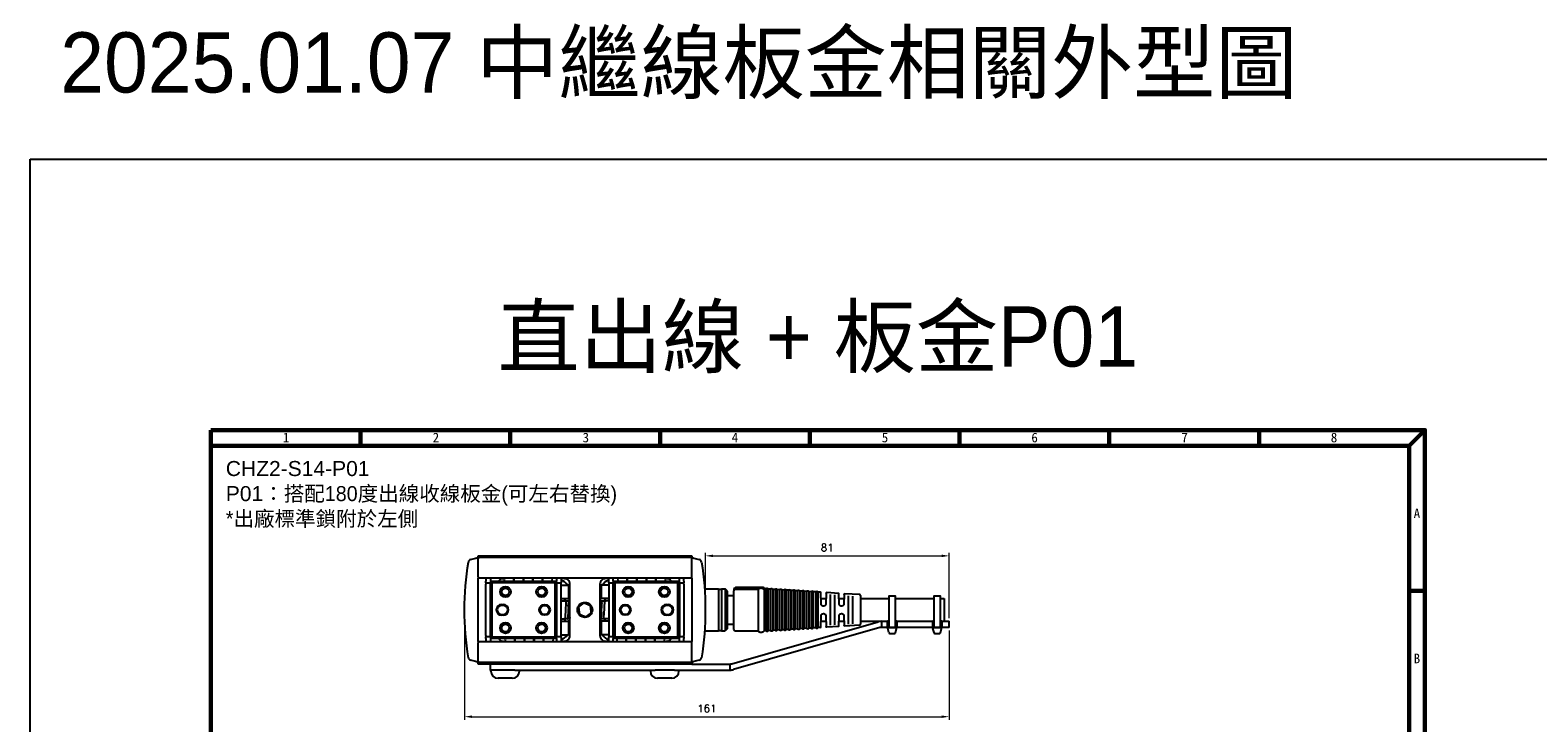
# Model space of a CAD drawing. Header units: millimetres. Extents: x 0 to 7391, y -1386 to 1502.
# Tile 127 of 127: x 6389 to 6890, y 1272 to 1502. Entities that reach past the tile are written whole.
import ezdxf

# ---------------------------------------------------------------- set-up
doc = ezdxf.new("R2010")
doc.units = ezdxf.units.MM
doc.header["$LTSCALE"] = 0.5
doc.layers.add('AM_5', color=3, linetype='Continuous', lineweight=25)
doc.layers.add('可見 (ISO)', color=7, linetype='Continuous', lineweight=25)
doc.layers.add('BORDER', color=7, linetype='Continuous')
doc.styles.get("Standard").update_dxf_attribs({"font": 'arial.ttf'})
doc.styles.add('尺寸標註', font='romans.shx', dxfattribs={"bigfont": 'CHINESET.SHX'})
doc.styles.add('標題欄', font='txt')
doc.dimstyles.new('CNS1$0', dxfattribs={"dimtxt": 2.5, "dimasz": 2.5, "dimexe": 1, "dimexo": 1, "dimgap": 1.5, "dimtad": 1, "dimtoh": 1, "dimdec": 1, "dimdsep": 46, "dimtxsty": '尺寸標註', "dimcen": 0, "dimclrd": 2, "dimclre": 2, "dimclrt": 1, "dimadec": 0, "dimazin": 2, "dimtp": 0.1, "dimtm": 0.1, "dimtfac": 0.71, "dimtdec": 1, "dimtmove": 0, "dimatfit": 0, "dimfxl": 0, "dimlwd": 13, "dimlwe": 13, "dimarcsym": 0})

# ---------------------------------------------------------------- blocks, each defined once
blk = doc.blocks.new('A4-英文圖框-橫式')
at = {"layer": 'BORDER', "color": 123, "linetype": 'Continuous', "lineweight": 60, "ltscale": 25.4}
for p, q in [((2201.45, 183.5), (2201.45, 188.79)), ((2251.2, 183.5), (2251.2, 188.79)), ((2300.95, 183.5), (2300.95, 188.79)), ((2350.7, 183.5), (2350.7, 188.79)), ((2400.45, 183.5), (2400.45, 188.79)), ((2450.2, 183.5), (2450.2, 188.79)), ((2499.95, 183.5), (2499.95, 188.79)), ((2549.79, 183.5), (2555.09, 188.79)), ((2151.7, 183.5), (2549.79, 183.5)), ((2549.79, 183.5), (2549.79, -95.06)), ((2549.79, 135.31), (2555.09, 135.31))]:
    blk.add_line(p, q, dxfattribs=at)
blk.add_lwpolyline([(2151.7, 188.79), (2555.09, 188.79), (2555.09, -95.06), (2151.7, -95.06)], close=True, dxfattribs=at)
at = {"color": 60, "style": '標題欄'}
for s, p in [('1', (2175.64, 184.72)), ('2', (2225.41, 184.72)), ('3', (2275.22, 184.72)), ('4', (2324.76, 184.72)), ('5', (2374.61, 184.72)), ('6', (2424.32, 184.72)), ('7', (2474.15, 184.72)), ('8', (2523.79, 184.72)), ('A', (2551.33, 159.51)), ('B', (2551.33, 111.26))]:
    blk.add_text(s, height=3.18, dxfattribs=at).set_placement(p)
at = {"color": 3, "style": '標題欄'}
for s, p in [('7', (2474.15, 184.72)), ('A', (2551.33, 159.51)), ('B', (2551.33, 111.26))]:
    blk.add_text(s, height=3.18, dxfattribs=at).set_placement(p)
blk = doc.blocks.new('結束バンド-上')
for p, q in [((-1.15, 0), (1.15, 0)), ((-1.09, -1.76), (-1.44, -0.36)), ((-0.8, -2), (0.8, -2)), ((1.09, -1.78), (1.43, -0.38))]:
    blk.add_line(p, q)
blk.add_lwpolyline([(-1.1, 0), (1.1, 0), (1.1, 10.35), (-1.1, 10.35)], close=True)
for centre, start, end in [((-1.15, -0.3), 90, 191.3099), ((1.15, -0.3), 343.6794, 90), ((-0.8, -1.7), 191.3099, 270), ((0.8, -1.7), 270, 343.6794)]:
    blk.add_arc(centre, 0.3, start, end)
blk = doc.blocks.new('*D945')
at = {"layer": 'AM_5', "color": 2, "linetype": 'ByBlock', "lineweight": 13}
for p, q in [((6533.74, 1308.57), (6533.74, 1273.05)), ((6694.74, 1302.76), (6694.74, 1273.05)), ((6536.24, 1274.05), (6692.24, 1274.05))]:
    blk.add_line(p, q, dxfattribs=at)
at = {"layer": 'AM_5', "color": 2}
for points in [[(6536.24, 1274.47), (6536.24, 1273.64), (6533.74, 1274.05)], [(6692.24, 1274.47), (6692.24, 1273.64), (6694.74, 1274.05)]]:
    blk.add_solid(points, dxfattribs=at)
at = {"layer": 'Defpoints', "color": 0}
for p in [(6533.74, 1309.57), (6694.74, 1303.76), (6694.74, 1274.05)]:
    blk.add_point(p, dxfattribs=at)
at = {"layer": 'AM_5', "color": 1, "insert": (6614.24, 1276.8), "char_height": 2.5, "attachment_point": 5, "style": '尺寸標註'}
blk.add_mtext('161', dxfattribs=at)
blk = doc.blocks.new('*D946')
at = {"layer": 'AM_5', "color": 2, "linetype": 'ByBlock', "lineweight": 13}
for p, q in [((6613.74, 1310.57), (6613.74, 1328.53)), ((6616.24, 1327.53), (6692.24, 1327.53)), ((6694.74, 1306.76), (6694.74, 1328.53))]:
    blk.add_line(p, q, dxfattribs=at)
at = {"layer": 'AM_5', "color": 2}
for points in [[(6616.24, 1327.94), (6616.24, 1327.11), (6613.74, 1327.53)], [(6692.24, 1327.94), (6692.24, 1327.11), (6694.74, 1327.53)]]:
    blk.add_solid(points, dxfattribs=at)
at = {"layer": 'Defpoints', "color": 0}
for p in [(6694.74, 1327.53), (6613.74, 1309.57), (6694.74, 1305.76)]:
    blk.add_point(p, dxfattribs=at)
at = {"layer": 'AM_5', "color": 1, "insert": (6654.24, 1330.28), "char_height": 2.5, "attachment_point": 5, "style": '尺寸標註'}
blk.add_mtext('81', dxfattribs=at)

msp = doc.modelspace()

# ---------------------------------------------------------------- linework, layer by layer
at = {"color": 4}
msp.add_lwpolyline([(6389.429, 1459.353), (7391.21, 1459.353), (7391.21, -306.068), (6389.429, -306.068)], close=True, dxfattribs=at)
at = {"layer": '可見 (ISO)'}
for p, q in [((6538.239, 1327.368), (6538.239, 1327.568)), ((6538.239, 1327.568), (6609.239, 1327.568)), ((6538.239, 1327.068), (6538.239, 1327.368)), ((6538.239, 1327.368), (6609.239, 1327.368)), ((6609.239, 1327.568), (6609.239, 1327.368)), ((6609.239, 1327.368), (6609.239, 1327.068)), ((6535.741, 1326.283), (6537.516, 1326.758)), ((6537.722, 1326.791), (6538.239, 1326.818)), ((6538.239, 1327.068), (6609.239, 1327.068)), ((6538.239, 1327.068), (6538.239, 1326.568)), ((6538.239, 1320.568), (6538.239, 1326.568)), ((6609.239, 1326.568), (6609.239, 1327.068)), ((6609.239, 1326.818), (6609.756, 1326.791)), ((6609.239, 1320.568), (6609.239, 1326.568)), ((6609.962, 1326.758), (6611.737, 1326.283)), ((6534.059, 1317.559), (6534.059, 1317.559)), ((6538.239, 1320.568), (6538.239, 1320.068)), ((6609.239, 1320.068), (6538.239, 1320.068)), ((6538.239, 1299.068), (6538.239, 1320.068)), ((6540.839, 1320.068), (6540.839, 1319.122)), ((6540.839, 1318.568), (6540.839, 1319.122)), ((6540.839, 1318.568), (6542.339, 1318.568)), ((6540.839, 1318.568), (6540.839, 1318.068)), ((6540.839, 1301.068), (6540.839, 1318.068)), ((6542.339, 1320.068), (6542.339, 1319.122)), ((6542.339, 1319.122), (6542.339, 1318.768)), ((6542.339, 1318.768), (6542.639, 1319.068)), ((6542.339, 1300.368), (6542.339, 1318.768)), ((6542.339, 1318.768), (6542.839, 1318.561)), ((6542.339, 1301.068), (6542.339, 1318.068)), ((6542.639, 1319.068), (6564.039, 1319.068)), ((6542.846, 1318.568), (6542.639, 1319.068)), ((6542.846, 1318.568), (6542.839, 1318.561)), ((6542.839, 1318.561), (6542.839, 1300.575)), ((6563.832, 1318.568), (6542.846, 1318.568)), ((6563.832, 1318.568), (6564.039, 1319.068)), ((6563.839, 1318.561), (6563.832, 1318.568)), ((6563.839, 1318.561), (6564.339, 1318.768)), ((6563.839, 1300.575), (6563.839, 1318.561)), ((6564.039, 1319.068), (6564.339, 1318.768)), ((6564.339, 1320.068), (6564.339, 1319.122)), ((6564.339, 1318.768), (6564.339, 1319.122)), ((6564.339, 1318.768), (6564.339, 1300.368)), ((6564.339, 1318.568), (6565.839, 1318.568)), ((6564.339, 1301.068), (6564.339, 1318.068)), ((6565.839, 1320.068), (6565.839, 1319.122)), ((6565.839, 1319.122), (6565.839, 1318.568)), ((6565.839, 1318.068), (6565.839, 1318.568)), ((6565.839, 1301.068), (6565.839, 1318.068)), ((6565.839, 1317.818), (6568.214, 1317.818)), ((6568.339, 1313.443), (6568.339, 1317.693)), ((6568.739, 1301.068), (6568.739, 1318.068)), ((6578.739, 1318.068), (6578.739, 1301.068)), ((6579.139, 1317.693), (6579.139, 1313.443)), ((6581.639, 1317.818), (6579.264, 1317.818)), ((6581.639, 1319.122), (6581.639, 1320.068)), ((6581.639, 1318.568), (6581.639, 1319.122)), ((6581.639, 1318.568), (6583.139, 1318.568)), ((6581.639, 1318.568), (6581.639, 1318.068)), ((6581.639, 1318.068), (6581.639, 1301.068)), ((6583.139, 1319.122), (6583.139, 1320.068)), ((6583.139, 1319.122), (6583.139, 1318.768)), ((6583.139, 1318.768), (6583.439, 1319.068)), ((6583.139, 1300.368), (6583.139, 1318.768)), ((6583.639, 1318.561), (6583.139, 1318.768)), ((6583.139, 1318.068), (6583.139, 1301.068)), ((6583.439, 1319.068), (6604.839, 1319.068)), ((6583.439, 1319.068), (6583.647, 1318.568)), ((6583.647, 1318.568), (6583.639, 1318.561)), ((6583.639, 1318.561), (6583.639, 1300.575)), ((6604.632, 1318.568), (6583.647, 1318.568)), ((6604.839, 1319.068), (6604.632, 1318.568)), ((6604.639, 1318.561), (6604.632, 1318.568)), ((6605.139, 1318.768), (6604.639, 1318.561)), ((6604.639, 1300.575), (6604.639, 1318.561)), ((6604.839, 1319.068), (6605.139, 1318.768)), ((6605.139, 1319.122), (6605.139, 1320.068)), ((6605.139, 1318.768), (6605.139, 1319.122)), ((6605.139, 1318.768), (6605.139, 1300.368)), ((6605.139, 1318.568), (6606.639, 1318.568)), ((6605.139, 1318.068), (6605.139, 1301.068)), ((6606.639, 1319.122), (6606.639, 1320.068)), ((6606.639, 1319.122), (6606.639, 1318.568)), ((6606.639, 1318.068), (6606.639, 1318.568)), ((6606.639, 1318.068), (6606.639, 1301.068)), ((6609.239, 1320.068), (6609.239, 1320.568)), ((6609.239, 1320.068), (6609.239, 1299.068)), ((6533.876, 1314.789), (6533.875, 1314.789)), ((6533.893, 1315.106), (6533.892, 1315.106)), ((6533.893, 1315.113), (6533.893, 1315.113)), ((6533.898, 1315.2), (6533.898, 1315.2)), ((6533.929, 1315.721), (6533.929, 1315.721)), ((6565.839, 1313.318), (6568.214, 1313.318)), ((6565.839, 1312.568), (6567.108, 1312.568)), ((6567.108, 1312.568), (6567.386, 1312.568)), ((6567.445, 1312.568), (6567.386, 1312.568)), ((6567.445, 1312.568), (6567.468, 1312.568)), ((6567.445, 1312.568), (6568.012, 1312.568)), ((6568.012, 1312.568), (6568.269, 1312.568)), ((6568.313, 1312.568), (6568.269, 1312.568)), ((6568.313, 1312.568), (6568.326, 1312.568)), ((6568.313, 1312.568), (6568.543, 1312.568)), ((6578.935, 1312.568), (6579.017, 1312.568)), ((6579.017, 1312.568), (6579.425, 1312.568)), ((6581.639, 1313.318), (6579.264, 1313.318)), ((6579.425, 1312.568), (6579.441, 1312.568)), ((6579.49, 1312.568), (6579.441, 1312.568)), ((6579.49, 1312.568), (6579.755, 1312.568)), ((6579.755, 1312.568), (6580.371, 1312.568)), ((6580.37, 1312.568), (6580.398, 1312.568)), ((6580.462, 1312.568), (6580.398, 1312.568)), ((6580.462, 1312.568), (6580.747, 1312.568)), ((6581.639, 1312.568), (6580.747, 1312.568)), ((6613.494, 1316.568), (6618.139, 1316.568)), ((6618.139, 1316.568), (6618.139, 1302.568)), ((6618.139, 1316.468), (6619.139, 1316.468)), ((6619.139, 1316.568), (6619.139, 1302.568)), ((6619.139, 1316.568), (6620.334, 1316.568)), ((6620.334, 1316.568), (6620.334, 1302.568)), ((6621.139, 1315.763), (6620.334, 1316.568)), ((6621.139, 1303.373), (6621.139, 1315.763)), ((6621.139, 1314.318), (6623.239, 1314.318)), ((6623.239, 1316.483), (6623.239, 1315.916)), ((6623.239, 1303.068), (6623.239, 1315.916)), ((6631.446, 1316.983), (6623.739, 1316.983)), ((6631.239, 1316.305), (6623.739, 1316.305)), ((6631.239, 1316.305), (6631.239, 1302.568)), ((6633.032, 1316.983), (6631.446, 1316.983)), ((6633.032, 1316.983), (6633.239, 1316.983)), ((6633.239, 1316.983), (6633.239, 1316.483)), ((6633.904, 1316.528), (6633.239, 1316.568)), ((6633.239, 1316.305), (6633.239, 1316.483)), ((6633.239, 1316.305), (6633.239, 1302.568)), ((6633.904, 1316.528), (6633.904, 1302.609)), ((6634.617, 1316.484), (6634.617, 1302.652)), ((6635.404, 1316.436), (6634.617, 1316.484)), ((6635.404, 1316.436), (6635.404, 1302.701)), ((6636.117, 1316.392), (6636.117, 1302.744)), ((6636.904, 1316.344), (6636.117, 1316.392)), ((6636.904, 1316.344), (6636.904, 1302.792)), ((6637.617, 1316.3), (6637.617, 1302.836)), ((6638.404, 1316.252), (6637.617, 1316.3)), ((6638.404, 1316.252), (6638.404, 1302.884)), ((6639.117, 1316.209), (6639.117, 1302.928)), ((6639.904, 1316.161), (6639.117, 1316.209)), ((6639.904, 1316.161), (6639.904, 1302.976)), ((6640.617, 1316.117), (6640.617, 1303.019)), ((6641.404, 1316.069), (6640.617, 1316.117)), ((6641.404, 1316.069), (6641.404, 1303.068)), ((6642.117, 1316.025), (6642.117, 1303.111)), ((6642.904, 1315.977), (6642.117, 1316.025)), ((6642.904, 1315.977), (6642.904, 1303.159)), ((6643.617, 1315.933), (6643.617, 1303.203)), ((6644.404, 1315.885), (6643.617, 1315.933)), ((6644.404, 1315.885), (6644.404, 1303.251)), ((6645.117, 1315.842), (6645.117, 1303.295)), ((6645.904, 1315.794), (6645.117, 1315.842)), ((6645.904, 1315.794), (6645.904, 1303.343)), ((6646.617, 1315.75), (6646.617, 1303.386)), ((6647.404, 1315.702), (6646.617, 1315.75)), ((6647.404, 1315.702), (6647.404, 1303.435)), ((6648.117, 1315.658), (6648.117, 1303.478)), ((6648.904, 1315.61), (6648.117, 1315.658)), ((6648.904, 1315.61), (6648.904, 1303.526)), ((6649.617, 1315.566), (6649.617, 1303.57)), ((6650.404, 1315.518), (6649.617, 1315.566)), ((6650.404, 1315.518), (6650.404, 1303.618)), ((6651.117, 1315.475), (6651.117, 1303.662)), ((6651.944, 1315.424), (6651.117, 1315.475)), ((6652.209, 1311.504), (6652.131, 1315.229)), ((6652.171, 1313.318), (6653.807, 1313.318)), ((6653.844, 1315.1), (6653.769, 1311.504)), ((6657.951, 1315.057), (6654.056, 1315.295)), ((6655.239, 1314.675), (6655.239, 1304.462)), ((6656.739, 1304.586), (6656.739, 1314.55)), ((6658.209, 1311.504), (6658.139, 1314.861)), ((6658.171, 1313.318), (6659.807, 1313.318)), ((6659.836, 1314.733), (6659.769, 1311.504)), ((6664.957, 1314.628), (6660.048, 1314.928)), ((6661.239, 1314.28), (6661.239, 1304.856)), ((6662.739, 1304.982), (6662.739, 1314.154)), ((6665.239, 1314.329), (6665.239, 1304.808)), ((6665.239, 1313.318), (6674.704, 1313.318)), ((6676.908, 1313.318), (6689.704, 1313.318)), ((6691.908, 1313.318), (6693.139, 1313.318)), ((6693.139, 1313.318), (6693.139, 1305.818)), ((6533.752, 1311.183), (6533.752, 1311.183)), ((6546.089, 1311.368), (6546.589, 1311.368)), ((6546.589, 1311.068), (6546.089, 1311.068)), ((6546.089, 1308.068), (6546.589, 1308.068)), ((6546.589, 1307.768), (6546.089, 1307.768)), ((6600.889, 1311.368), (6601.389, 1311.368)), ((6601.389, 1311.068), (6600.889, 1311.068)), ((6600.889, 1308.068), (6601.389, 1308.068)), ((6601.389, 1307.768), (6600.889, 1307.768)), ((6652.131, 1303.908), (6652.209, 1307.633)), ((6653.069, 1310.818), (6652.909, 1310.818)), ((6652.909, 1308.318), (6653.069, 1308.318)), ((6653.769, 1307.633), (6653.844, 1304.037)), ((6658.139, 1304.275), (6658.209, 1307.633)), ((6659.069, 1310.818), (6658.909, 1310.818)), ((6658.909, 1308.318), (6659.069, 1308.318)), ((6659.769, 1307.633), (6659.836, 1304.403)), ((6533.777, 1306.828), (6533.777, 1306.828)), ((6533.786, 1306.491), (6533.786, 1306.491)), ((6533.863, 1304.603), (6533.862, 1304.603)), ((6533.971, 1302.765), (6533.971, 1302.765)), ((6565.839, 1306.568), (6566.731, 1306.568)), ((6565.839, 1305.818), (6568.214, 1305.818)), ((6567.016, 1306.568), (6566.731, 1306.568)), ((6567.016, 1306.568), (6567.08, 1306.568)), ((6567.108, 1306.568), (6567.08, 1306.568)), ((6567.723, 1306.568), (6567.107, 1306.568)), ((6567.988, 1306.568), (6567.723, 1306.568)), ((6567.988, 1306.568), (6568.037, 1306.568)), ((6568.053, 1306.568), (6568.037, 1306.568)), ((6568.461, 1306.568), (6568.053, 1306.568)), ((6568.339, 1301.443), (6568.339, 1305.693)), ((6568.543, 1306.568), (6568.461, 1306.568)), ((6579.165, 1306.568), (6578.935, 1306.568)), ((6579.139, 1305.693), (6579.139, 1301.443)), ((6579.165, 1306.568), (6579.152, 1306.568)), ((6579.165, 1306.568), (6579.209, 1306.568)), ((6579.466, 1306.568), (6579.209, 1306.568)), ((6581.639, 1305.818), (6579.264, 1305.818)), ((6580.033, 1306.568), (6579.466, 1306.568)), ((6580.033, 1306.568), (6580.01, 1306.568)), ((6580.033, 1306.568), (6580.092, 1306.568)), ((6580.37, 1306.568), (6580.092, 1306.568)), ((6581.639, 1306.568), (6580.37, 1306.568)), ((6613.494, 1302.568), (6618.139, 1302.568)), ((6618.139, 1302.668), (6619.139, 1302.668)), ((6619.139, 1302.568), (6620.334, 1302.568)), ((6621.139, 1303.373), (6620.334, 1302.568)), ((6621.139, 1304.818), (6623.239, 1304.818)), ((6622.509, 1291.646), (6671.204, 1305.609)), ((6671.755, 1303.686), (6623.06, 1289.723)), ((6623.739, 1302.568), (6631.239, 1302.568)), ((6633.904, 1302.609), (6633.239, 1302.568)), ((6635.404, 1302.701), (6634.617, 1302.652)), ((6636.904, 1302.792), (6636.117, 1302.744)), ((6638.404, 1302.884), (6637.617, 1302.836)), ((6639.904, 1302.976), (6639.117, 1302.928)), ((6641.404, 1303.068), (6640.617, 1303.019)), ((6642.904, 1303.159), (6642.117, 1303.111)), ((6644.404, 1303.251), (6643.617, 1303.203)), ((6645.904, 1303.343), (6645.117, 1303.295)), ((6647.404, 1303.435), (6646.617, 1303.386)), ((6648.904, 1303.526), (6648.117, 1303.478)), ((6650.404, 1303.618), (6649.617, 1303.57)), ((6651.944, 1303.712), (6651.117, 1303.662)), ((6652.171, 1305.818), (6653.807, 1305.818)), ((6657.951, 1304.08), (6654.056, 1303.841)), ((6658.171, 1305.818), (6659.807, 1305.818)), ((6664.957, 1304.508), (6660.048, 1304.208)), ((6665.239, 1305.818), (6674.704, 1305.818)), ((6672.306, 1305.764), (6674.006, 1305.764)), ((6672.306, 1305.764), (6672.306, 1303.764)), ((6674.006, 1303.764), (6672.306, 1303.764)), ((6674.006, 1305.764), (6674.306, 1305.764)), ((6674.306, 1303.764), (6674.006, 1303.764)), ((6674.606, 1305.764), (6674.306, 1305.764)), ((6674.306, 1303.764), (6674.306, 1305.764)), ((6674.306, 1303.764), (6674.606, 1303.764)), ((6674.606, 1305.764), (6674.704, 1305.764)), ((6677.006, 1303.764), (6674.606, 1303.764)), ((6676.908, 1305.818), (6689.704, 1305.818)), ((6676.908, 1305.764), (6677.006, 1305.764)), ((6677.306, 1305.764), (6677.006, 1305.764)), ((6677.006, 1303.764), (6677.306, 1303.764)), ((6677.306, 1305.764), (6677.606, 1305.764)), ((6677.306, 1305.764), (6677.306, 1303.764)), ((6677.606, 1303.764), (6677.306, 1303.764)), ((6677.606, 1305.764), (6689.006, 1305.764)), ((6689.006, 1303.764), (6677.606, 1303.764)), ((6689.006, 1305.764), (6689.306, 1305.764)), ((6689.306, 1303.764), (6689.006, 1303.764)), ((6689.606, 1305.764), (6689.306, 1305.764)), ((6689.306, 1303.764), (6689.306, 1305.764)), ((6689.306, 1303.764), (6689.606, 1303.764)), ((6689.606, 1305.764), (6689.704, 1305.764)), ((6692.006, 1303.764), (6689.606, 1303.764)), ((6691.908, 1305.818), (6693.139, 1305.818)), ((6691.908, 1305.764), (6692.006, 1305.764)), ((6692.306, 1305.764), (6692.006, 1305.764)), ((6692.006, 1303.764), (6692.306, 1303.764)), ((6692.306, 1305.764), (6692.606, 1305.764)), ((6692.306, 1305.764), (6692.306, 1303.764)), ((6692.606, 1303.764), (6692.306, 1303.764)), ((6692.606, 1305.764), (6693.744, 1305.764)), ((6693.744, 1303.764), (6692.606, 1303.764)), ((6693.744, 1305.764), (6694.744, 1305.764)), ((6694.744, 1303.764), (6693.744, 1303.764)), ((6694.744, 1303.764), (6694.744, 1305.764)), ((6534.008, 1302.243), (6534.008, 1302.243)), ((6534.014, 1302.156), (6534.014, 1302.156)), ((6534.015, 1302.149), (6534.015, 1302.149)), ((6538.239, 1299.068), (6538.239, 1298.568)), ((6538.239, 1299.068), (6609.239, 1299.068)), ((6538.239, 1292.568), (6538.239, 1298.568)), ((6540.839, 1301.068), (6540.839, 1300.568)), ((6542.339, 1300.568), (6540.839, 1300.568)), ((6540.839, 1300.014), (6540.839, 1300.568)), ((6540.839, 1300.014), (6540.839, 1299.068)), ((6542.339, 1300.368), (6542.839, 1300.575)), ((6542.639, 1300.068), (6542.339, 1300.368)), ((6542.339, 1300.368), (6542.339, 1300.014)), ((6542.339, 1300.014), (6542.339, 1299.068)), ((6542.639, 1300.068), (6542.846, 1300.568)), ((6564.039, 1300.068), (6542.639, 1300.068)), ((6542.839, 1300.575), (6542.846, 1300.568)), ((6542.846, 1300.568), (6563.832, 1300.568)), ((6563.832, 1300.568), (6563.839, 1300.575)), ((6564.039, 1300.068), (6563.832, 1300.568)), ((6563.839, 1300.575), (6564.339, 1300.368)), ((6564.339, 1300.368), (6564.039, 1300.068)), ((6565.839, 1300.568), (6564.339, 1300.568)), ((6564.339, 1300.014), (6564.339, 1300.368)), ((6564.339, 1300.014), (6564.339, 1299.068)), ((6565.839, 1301.318), (6568.214, 1301.318)), ((6565.839, 1300.568), (6565.839, 1301.068)), ((6565.839, 1300.568), (6565.839, 1300.014)), ((6565.839, 1300.014), (6565.839, 1299.068)), ((6581.639, 1301.318), (6579.264, 1301.318)), ((6581.639, 1301.068), (6581.639, 1300.568)), ((6583.139, 1300.568), (6581.639, 1300.568)), ((6581.639, 1300.014), (6581.639, 1300.568)), ((6581.639, 1299.068), (6581.639, 1300.014)), ((6583.639, 1300.575), (6583.139, 1300.368)), ((6583.439, 1300.068), (6583.139, 1300.368)), ((6583.139, 1300.368), (6583.139, 1300.014)), ((6583.139, 1299.068), (6583.139, 1300.014)), ((6583.647, 1300.568), (6583.439, 1300.068)), ((6604.839, 1300.068), (6583.439, 1300.068)), ((6583.639, 1300.575), (6583.647, 1300.568)), ((6583.647, 1300.568), (6604.632, 1300.568)), ((6604.632, 1300.568), (6604.639, 1300.575)), ((6604.632, 1300.568), (6604.839, 1300.068)), ((6605.139, 1300.368), (6604.639, 1300.575)), ((6605.139, 1300.368), (6604.839, 1300.068)), ((6606.639, 1300.568), (6605.139, 1300.568)), ((6605.139, 1300.014), (6605.139, 1300.368)), ((6605.139, 1299.068), (6605.139, 1300.014)), ((6606.639, 1300.568), (6606.639, 1301.068)), ((6606.639, 1300.568), (6606.639, 1300.014)), ((6606.639, 1299.068), (6606.639, 1300.014)), ((6609.239, 1298.568), (6609.239, 1299.068)), ((6609.239, 1292.568), (6609.239, 1298.568)), ((6537.516, 1292.378), (6535.741, 1292.854)), ((6538.239, 1292.318), (6537.722, 1292.345)), ((6538.239, 1292.568), (6538.239, 1292.068)), ((6609.239, 1292.068), (6609.239, 1292.568)), ((6609.756, 1292.345), (6609.239, 1292.318)), ((6611.737, 1292.854), (6609.962, 1292.378)), ((6609.239, 1292.068), (6538.239, 1292.068)), ((6538.239, 1291.768), (6538.239, 1292.068)), ((6538.239, 1291.568), (6538.239, 1291.768)), ((6609.239, 1291.768), (6538.239, 1291.768)), ((6609.239, 1291.568), (6538.239, 1291.568)), ((6542.239, 1291.568), (6542.239, 1289.568)), ((6544.014, 1289.568), (6542.239, 1289.568)), ((6542.489, 1289.188), (6542.489, 1289.568)), ((6550.45, 1289.568), (6544.014, 1289.568)), ((6550.45, 1289.568), (6597.028, 1289.568)), ((6551.989, 1289.188), (6551.989, 1289.568)), ((6595.489, 1289.188), (6595.489, 1289.568)), ((6603.45, 1289.568), (6597.028, 1289.568)), ((6603.45, 1289.568), (6621.958, 1289.568)), ((6604.989, 1289.188), (6604.989, 1289.568)), ((6609.239, 1292.068), (6609.239, 1291.768)), ((6609.239, 1291.768), (6609.239, 1291.568)), ((6609.239, 1291.568), (6621.958, 1291.568)), ((6621.958, 1289.568), (6621.958, 1291.568)), ((6549.619, 1286.818), (6544.859, 1286.818)), ((6602.619, 1286.818), (6597.859, 1286.818))]:
    msp.add_line(p, q, dxfattribs=at)
for centre, radius in [((6547.339, 1315.568), 1.8), ((6559.339, 1315.568), 1.8), ((6588.139, 1315.568), 1.8), ((6600.139, 1315.568), 1.8), ((6547.339, 1315.568), 1.25), ((6559.339, 1315.568), 1.25), ((6588.139, 1315.568), 1.25), ((6600.139, 1315.568), 1.25), ((6560.339, 1309.568), 1.8), ((6560.339, 1309.568), 1.5), ((6573.739, 1309.568), 2.5), ((6587.139, 1309.568), 1.8), ((6587.139, 1309.568), 1.5), ((6547.339, 1303.568), 1.8), ((6547.339, 1303.568), 1.25), ((6559.339, 1303.568), 1.8), ((6559.339, 1303.568), 1.25), ((6588.139, 1303.568), 1.8), ((6588.139, 1303.568), 1.25), ((6600.139, 1303.568), 1.8), ((6600.139, 1303.568), 1.25)]:
    msp.add_circle(centre, radius, dxfattribs=at)
for centre, radius, start, end in [((6536, 1325.317), 1, 105, 170.84665), ((6537.775, 1325.792), 1, 93, 105), ((6609.703, 1325.792), 1, 75, 87), ((6611.478, 1325.317), 1, 9.15335, 75), ((6546.739, 1318.068), 2, 131.40962, 150), ((6548.542, 1319.576), 1.587, 161.93, 198.64735), ((6548.542, 1319.576), 1.587, 341.35265, 18.07), ((6551.717, 1319.576), 1.587, 161.93, 198.64735), ((6551.717, 1319.576), 1.587, 341.35265, 18.07), ((6553.239, 1315.068), 5, 90, 90.14381), ((6554.892, 1319.576), 1.587, 161.93, 198.64735), ((6554.892, 1319.576), 1.587, 341.35265, 18.07), ((6558.067, 1319.568), 1.587, 161.64156, 198.35844), ((6558.067, 1319.568), 1.587, 341.64156, 18.35844), ((6561.242, 1319.568), 1.587, 161.64156, 198.35844), ((6561.242, 1319.568), 1.587, 341.64156, 18.35844), ((6563.739, 1315.068), 5, 83.11234, 90), ((6563.739, 1315.068), 5, 33.36701, 65.17027), ((6566.739, 1318.068), 2, 0, 48.59038), ((6568.214, 1317.693), 0.125, 0, 90), ((6580.739, 1318.068), 2, 131.40962, 180), ((6579.264, 1317.693), 0.125, 90, 180), ((6583.739, 1315.068), 5, 114.82973, 146.63299), ((6583.739, 1315.068), 5, 90, 96.88766), ((6586.236, 1319.576), 1.587, 161.93, 198.64735), ((6586.236, 1319.576), 1.587, 341.35265, 18.07), ((6589.411, 1319.576), 1.587, 161.93, 198.64735), ((6589.411, 1319.576), 1.587, 341.35265, 18.07), ((6592.586, 1319.568), 1.587, 161.64156, 198.35844), ((6592.586, 1319.568), 1.587, 341.64156, 18.35844), ((6595.761, 1319.568), 1.587, 161.64156, 198.35844), ((6594.239, 1315.068), 5, 89.8276, 90), ((6595.761, 1319.568), 1.587, 341.64156, 18.35844), ((6598.936, 1319.568), 1.587, 161.64156, 198.35844), ((6598.936, 1319.568), 1.587, 341.64156, 18.35844), ((6600.739, 1318.068), 2, 30, 48.59038), ((6573.739, 1309.568), 7.5, 150, 156.42182), ((6568.214, 1313.443), 0.125, 270, 0), ((6563.739, 1315.068), 5, 0, 23.08517), ((6573.739, 1309.568), 8, 129.14158, 132.45789), ((6573.739, 1309.568), 7.5, 131.81852, 136.05872), ((6583.739, 1315.068), 5, 156.91483, 180), ((6573.739, 1309.568), 7.5, 43.94128, 48.18148), ((6573.739, 1309.568), 8, 47.54211, 50.85842), ((6579.264, 1313.443), 0.125, 180, 270), ((6573.739, 1309.568), 7.5, 23.57818, 30), ((6623.739, 1316.483), 0.5, 90, 180), ((6634.239, 1316.156), 0.5, 40.927, 132.073), ((6635.739, 1316.065), 0.5, 40.927, 132.073), ((6637.239, 1315.973), 0.5, 40.927, 132.073), ((6638.739, 1315.881), 0.5, 40.927, 132.073), ((6640.239, 1315.789), 0.5, 40.927, 132.073), ((6641.739, 1315.698), 0.5, 40.927, 132.073), ((6643.239, 1315.606), 0.5, 40.927, 132.073), ((6644.739, 1315.514), 0.5, 40.927, 132.073), ((6646.239, 1315.422), 0.5, 40.927, 132.073), ((6647.739, 1315.331), 0.5, 40.927, 132.073), ((6649.239, 1315.239), 0.5, 40.927, 132.073), ((6650.739, 1315.147), 0.5, 40.927, 132.073), ((6651.931, 1315.225), 0.2, 1.2, 86.50001), ((6657.939, 1314.857), 0.2, 1.2, 86.50001), ((6664.939, 1314.329), 0.3, 0, 86.5), ((6546.089, 1309.568), 1.8, 90, 270), ((6546.089, 1309.568), 1.5, 90, 270), ((6546.589, 1309.568), 1.8, 270, 90), ((6546.589, 1309.568), 1.5, 270, 90), ((6600.889, 1309.568), 1.8, 90, 270), ((6600.889, 1309.568), 1.5, 90, 270), ((6601.389, 1309.568), 1.8, 270, 90), ((6601.389, 1309.568), 1.5, 270, 90), ((6573.739, 1309.568), 7.5, 203.57818, 210), ((6568.214, 1305.693), 0.125, 0, 90), ((6573.739, 1309.568), 7.5, 223.94128, 228.18148), ((6563.739, 1304.068), 5, 336.91483, 0), ((6573.739, 1309.568), 8, 227.54211, 230.85842), ((6583.739, 1304.068), 5, 180, 203.08517), ((6573.739, 1309.568), 7.5, 311.81852, 316.05872), ((6573.739, 1309.568), 8, 309.14158, 312.45789), ((6579.264, 1305.693), 0.125, 90, 180), ((6573.739, 1309.568), 7.5, 330, 336.42182), ((6623.739, 1303.068), 0.5, 180, 270), ((6632.239, 1303.566), 1.412, 224.9231, 315.0769), ((6634.239, 1302.98), 0.5, 227.927, 319.073), ((6635.739, 1303.072), 0.5, 227.927, 319.073), ((6637.239, 1303.164), 0.5, 227.927, 319.073), ((6638.739, 1303.255), 0.5, 227.927, 319.073), ((6640.239, 1303.347), 0.5, 227.927, 319.073), ((6641.739, 1303.439), 0.5, 227.927, 319.073), ((6643.239, 1303.53), 0.5, 227.927, 319.073), ((6644.739, 1303.622), 0.5, 227.927, 319.073), ((6646.239, 1303.714), 0.5, 227.927, 319.073), ((6647.739, 1303.806), 0.5, 227.927, 319.073), ((6649.239, 1303.897), 0.5, 227.927, 319.073), ((6650.739, 1303.989), 0.5, 227.927, 319.073), ((6651.931, 1303.912), 0.2, 273.5, 358.8), ((6657.939, 1304.279), 0.2, 273.49999, 358.8), ((6664.939, 1304.808), 0.3, 273.5, 0), ((6672.306, 1301.764), 4, 90, 106), ((6672.306, 1301.764), 2, 90, 106), ((6546.739, 1301.068), 2, 210, 228.59038), ((6548.881, 1299.576), 1.587, 161.93, 198.64735), ((6548.881, 1299.576), 1.587, 341.35265, 18.07), ((6553.239, 1304.068), 5, 235.78497, 236.76885), ((6552.056, 1299.576), 1.587, 161.93, 198.64735), ((6552.056, 1299.576), 1.587, 341.35265, 18.07), ((6555.231, 1299.576), 1.587, 161.93, 198.64735), ((6555.231, 1299.576), 1.587, 341.35265, 18.07), ((6558.406, 1299.568), 1.587, 161.64156, 198.35844), ((6558.406, 1299.568), 1.587, 341.64156, 18.35844), ((6561.581, 1299.568), 1.587, 161.64156, 198.35844), ((6561.581, 1299.568), 1.587, 341.64156, 18.35844), ((6563.739, 1304.068), 5, 270, 276.88766), ((6563.739, 1304.068), 5, 294.82973, 326.63299), ((6566.739, 1301.068), 2, 311.40962, 0), ((6568.214, 1301.443), 0.125, 270, 0), ((6580.739, 1301.068), 2, 180, 228.59038), ((6579.264, 1301.443), 0.125, 180, 270), ((6583.739, 1304.068), 5, 213.36701, 245.17027), ((6583.739, 1304.068), 5, 263.11234, 270), ((6585.897, 1299.576), 1.587, 161.93, 198.64735), ((6585.897, 1299.576), 1.587, 341.35265, 18.07), ((6589.072, 1299.576), 1.587, 161.93, 198.64735), ((6589.072, 1299.576), 1.587, 341.35265, 18.07), ((6592.247, 1299.568), 1.587, 161.64156, 198.35844), ((6592.247, 1299.568), 1.587, 341.64156, 18.35844), ((6595.422, 1299.568), 1.587, 161.64156, 198.35844), ((6595.422, 1299.568), 1.587, 341.64156, 18.35844), ((6594.239, 1304.068), 5, 303.21265, 304.24436), ((6598.597, 1299.568), 1.587, 161.64156, 198.35844), ((6598.597, 1299.568), 1.587, 341.64156, 18.35844), ((6600.739, 1301.068), 2, 311.40962, 330), ((6536, 1293.82), 1, 189.15335, 255), ((6537.775, 1293.344), 1, 255, 267), ((6609.703, 1293.344), 1, 273, 285), ((6611.478, 1293.82), 1, 285, 350.84665), ((6544.859, 1289.188), 2.37, 180, 270), ((6549.619, 1289.188), 2.37, 270, 0), ((6597.859, 1289.188), 2.37, 180, 270), ((6602.619, 1289.188), 2.37, 270, 0), ((6621.958, 1293.568), 2, 270, 286), ((6621.958, 1293.568), 4, 270, 286)]:
    msp.add_arc(centre, radius, start, end, dxfattribs=at)
for points, knots in [([(6535.012, 1293.66), (6534.165, 1298.918), (6533.739, 1304.243), (6533.739, 1314.893), (6534.165, 1320.219), (6535.012, 1325.476)], [2.98183652, 2.98183652, 2.98183652, 2.98183652, 3.14159265, 3.14159265, 3.30134879, 3.30134879, 3.30134879, 3.30134879]), ([(6612.466, 1325.476), (6613.313, 1320.219), (6613.739, 1314.893), (6613.739, 1304.243), (6613.313, 1298.918), (6612.466, 1293.66)], [2.98183652, 2.98183652, 2.98183652, 2.98183652, 3.14159265, 3.14159265, 3.30134879, 3.30134879, 3.30134879, 3.30134879]), ([(6545.416, 1319.568), (6545.603, 1319.733), (6545.819, 1319.861), (6546.276, 1320.029), (6546.516, 1320.068), (6546.739, 1320.068)], [0.32539106, 0.32539106, 0.32539106, 0.32539106, 0.40021038, 0.40021038, 0.4750297, 0.4750297, 0.4750297, 0.4750297]), ([(6566.739, 1320.068), (6566.962, 1320.068), (6567.202, 1320.029), (6567.659, 1319.861), (6567.875, 1319.733), (6568.062, 1319.568)], [0, 0, 0, 0, 0.07481932, 0.07481932, 0.14963864, 0.14963864, 0.14963864, 0.14963864]), ([(6579.416, 1319.568), (6579.603, 1319.733), (6579.819, 1319.861), (6580.276, 1320.029), (6580.516, 1320.068), (6580.739, 1320.068)], [0.32539106, 0.32539106, 0.32539106, 0.32539106, 0.40021038, 0.40021038, 0.4750297, 0.4750297, 0.4750297, 0.4750297]), ([(6600.739, 1320.068), (6600.962, 1320.068), (6601.202, 1320.029), (6601.659, 1319.861), (6601.875, 1319.733), (6602.062, 1319.568)], [0, 0, 0, 0, 0.07481932, 0.07481932, 0.14963864, 0.14963864, 0.14963864, 0.14963864]), ([(6568.203, 1310.871), (6568.248, 1311.349), (6568.345, 1311.734), (6568.514, 1312.284), (6568.617, 1312.55), (6568.739, 1312.808)], [0, 0, 0, 0, 0.14380212, 0.14380212, 0.29067809, 0.29067809, 0.29067809, 0.29067809]), ([(6568.306, 1312.115), (6568.408, 1312.331), (6568.522, 1312.542), (6568.678, 1312.792), (6568.708, 1312.839), (6568.739, 1312.885)], [-13.910065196, -13.910065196, -13.910065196, -13.910065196, -13.837646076, -13.837646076, -13.820911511, -13.820911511, -13.820911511, -13.820911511]), ([(6578.739, 1312.885), (6578.849, 1312.719), (6578.95, 1312.548), (6579.173, 1312.128), (6579.285, 1311.875), (6579.379, 1311.615)], [-14.52132462, -14.52132462, -14.52132462, -14.52132462, -14.46126928, -14.46126928, -14.37773734, -14.37773734, -14.37773734, -14.37773734]), ([(6623.739, 1316.305), (6623.687, 1316.305), (6623.635, 1316.299), (6623.533, 1316.274), (6623.484, 1316.255), (6623.39, 1316.201), (6623.348, 1316.166), (6623.291, 1316.095), (6623.272, 1316.062), (6623.246, 1315.992), (6623.239, 1315.955), (6623.239, 1315.917), (6623.239, 1315.916), (6623.239, 1315.916)], [-0.089472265, -0.089472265, -0.089472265, -0.089472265, -0.07360827, -0.07360827, -0.056164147, -0.056164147, -0.034792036, -0.034792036, -0.017689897, -0.017689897, 0, 0, 0.000404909, 0.000404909, 0.000404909, 0.000404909]), ([(6631.239, 1316.305), (6631.242, 1316.309), (6631.245, 1316.312), (6631.306, 1316.374), (6631.374, 1316.431), (6631.446, 1316.483)], [-0.105565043, -0.105565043, -0.105565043, -0.105565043, -0.104181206, -0.104181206, -0.079681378, -0.079681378, -0.079681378, -0.079681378]), ([(6633.032, 1316.483), (6632.916, 1316.565), (6632.79, 1316.627), (6632.656, 1316.671), (6632.521, 1316.714), (6632.381, 1316.736), (6632.24, 1316.736), (6632.033, 1316.736), (6631.827, 1316.688), (6631.64, 1316.598), (6631.573, 1316.565), (6631.508, 1316.527), (6631.446, 1316.483)], [0, 0, 0, 0, 0.0004203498, 0.0004203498, 0.0004203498, 0.0008406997, 0.0008406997, 0.0008406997, 0.0014585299, 0.0014585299, 0.0014585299, 0.0016813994, 0.0016813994, 0.0016813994, 0.0016813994]), ([(6633.239, 1316.305), (6633.236, 1316.309), (6633.233, 1316.312), (6633.172, 1316.374), (6633.104, 1316.431), (6633.032, 1316.483)], [-0.105565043, -0.105565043, -0.105565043, -0.105565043, -0.104181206, -0.104181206, -0.079681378, -0.079681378, -0.079681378, -0.079681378]), ([(6653.844, 1315.1), (6653.844, 1315.108), (6653.845, 1315.117), (6653.847, 1315.134), (6653.849, 1315.142), (6653.857, 1315.17), (6653.867, 1315.19), (6653.89, 1315.225), (6653.905, 1315.241), (6653.938, 1315.267), (6653.957, 1315.277), (6654.002, 1315.293), (6654.03, 1315.297), (6654.056, 1315.295)], [0, 0, 0, 0, 0.002589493, 0.002589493, 0.005136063, 0.005136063, 0.0114626, 0.0114626, 0.017789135, 0.017789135, 0.02411567, 0.02411567, 0.03208159, 0.03208159, 0.03208159, 0.03208159]), ([(6659.836, 1314.733), (6659.836, 1314.742), (6659.837, 1314.75), (6659.84, 1314.767), (6659.842, 1314.776), (6659.85, 1314.804), (6659.859, 1314.824), (6659.883, 1314.858), (6659.897, 1314.874), (6659.931, 1314.9), (6659.95, 1314.91), (6659.995, 1314.926), (6660.022, 1314.93), (6660.048, 1314.928)], [0, 0, 0, 0, 0.002589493, 0.002589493, 0.005136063, 0.005136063, 0.0114626, 0.0114626, 0.017789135, 0.017789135, 0.02411567, 0.02411567, 0.03208159, 0.03208159, 0.03208159, 0.03208159]), ([(6568.739, 1306.252), (6568.643, 1306.397), (6568.552, 1306.547), (6568.325, 1306.965), (6568.201, 1307.239), (6568.099, 1307.522)], [-14.52949869, -14.52949869, -14.52949869, -14.52949869, -14.47665459, -14.47665459, -14.38576308, -14.38576308, -14.38576308, -14.38576308]), ([(6568.146, 1308.538), (6568.149, 1308.521), (6568.152, 1308.505), (6568.156, 1308.488), (6568.164, 1308.445), (6568.173, 1308.402), (6568.183, 1308.357), (6568.202, 1308.268), (6568.225, 1308.175), (6568.251, 1308.079), (6568.254, 1308.067), (6568.257, 1308.055), (6568.261, 1308.042), (6568.262, 1308.036), (6568.264, 1308.029), (6568.265, 1308.026), (6568.27, 1308.011), (6568.274, 1307.994), (6568.279, 1307.977), (6568.287, 1307.949), (6568.296, 1307.92), (6568.306, 1307.887), (6568.366, 1307.695), (6568.461, 1307.419), (6568.626, 1307.079), (6568.639, 1307.051), (6568.654, 1307.022), (6568.669, 1306.993), (6568.672, 1306.986), (6568.676, 1306.979), (6568.68, 1306.971), (6568.682, 1306.968), (6568.683, 1306.964), (6568.685, 1306.96), (6568.687, 1306.957), (6568.69, 1306.952), (6568.691, 1306.95), (6568.696, 1306.94), (6568.701, 1306.929), (6568.707, 1306.919), (6568.717, 1306.899), (6568.728, 1306.879), (6568.739, 1306.859)], [0.902768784, 0.902768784, 0.902768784, 0.902768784, 0.903136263, 0.903136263, 0.903136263, 0.904066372, 0.904066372, 0.904066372, 0.905926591, 0.905926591, 0.905926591, 0.906159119, 0.906159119, 0.906159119, 0.906275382, 0.906275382, 0.906275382, 0.906856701, 0.906856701, 0.906856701, 0.90778681, 0.90778681, 0.90778681, 0.913367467, 0.913367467, 0.913367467, 0.913832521, 0.913832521, 0.913832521, 0.913948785, 0.913948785, 0.913948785, 0.914006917, 0.914006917, 0.914006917, 0.914065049, 0.914065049, 0.914065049, 0.914297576, 0.914297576, 0.914297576, 0.914765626, 0.914765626, 0.914765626, 0.914765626]), ([(6579.332, 1310.598), (6579.329, 1310.615), (6579.326, 1310.632), (6579.322, 1310.648), (6579.314, 1310.691), (6579.305, 1310.735), (6579.295, 1310.779), (6579.276, 1310.868), (6579.253, 1310.961), (6579.227, 1311.058), (6579.224, 1311.07), (6579.221, 1311.082), (6579.217, 1311.094), (6579.216, 1311.1), (6579.214, 1311.107), (6579.213, 1311.11), (6579.208, 1311.126), (6579.204, 1311.142), (6579.199, 1311.159), (6579.191, 1311.187), (6579.182, 1311.217), (6579.172, 1311.249), (6579.112, 1311.442), (6579.018, 1311.718), (6578.852, 1312.057), (6578.839, 1312.085), (6578.824, 1312.114), (6578.81, 1312.143), (6578.806, 1312.15), (6578.802, 1312.158), (6578.798, 1312.165), (6578.796, 1312.169), (6578.795, 1312.172), (6578.793, 1312.176), (6578.791, 1312.18), (6578.788, 1312.184), (6578.787, 1312.187), (6578.782, 1312.197), (6578.777, 1312.207), (6578.771, 1312.217), (6578.761, 1312.237), (6578.75, 1312.257), (6578.739, 1312.277)], [0.902768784, 0.902768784, 0.902768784, 0.902768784, 0.903136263, 0.903136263, 0.903136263, 0.904066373, 0.904066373, 0.904066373, 0.905926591, 0.905926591, 0.905926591, 0.906159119, 0.906159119, 0.906159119, 0.906275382, 0.906275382, 0.906275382, 0.906856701, 0.906856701, 0.906856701, 0.90778681, 0.90778681, 0.90778681, 0.913367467, 0.913367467, 0.913367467, 0.913832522, 0.913832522, 0.913832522, 0.913948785, 0.913948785, 0.913948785, 0.914006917, 0.914006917, 0.914006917, 0.914065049, 0.914065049, 0.914065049, 0.914297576, 0.914297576, 0.914297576, 0.914765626, 0.914765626, 0.914765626, 0.914765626]), ([(6579.275, 1308.265), (6579.23, 1307.788), (6579.133, 1307.402), (6578.964, 1306.853), (6578.861, 1306.586), (6578.739, 1306.329)], [0, 0, 0, 0, 0.14382172, 0.14382172, 0.29076264, 0.29076264, 0.29076264, 0.29076264]), ([(6652.909, 1310.818), (6652.817, 1310.818), (6652.725, 1310.837), (6652.64, 1310.872), (6652.556, 1310.907), (6652.478, 1310.96), (6652.413, 1311.024), (6652.349, 1311.088), (6652.298, 1311.165), (6652.264, 1311.247), (6652.229, 1311.33), (6652.211, 1311.417), (6652.209, 1311.504)], [0, 0, 0, 0, 0.25, 0.25, 0.25, 0.5, 0.5, 0.5, 0.75, 0.75, 0.75, 1, 1, 1, 1]), ([(6652.209, 1307.633), (6652.211, 1307.719), (6652.23, 1307.808), (6652.264, 1307.89), (6652.298, 1307.971), (6652.35, 1308.049), (6652.414, 1308.113), (6652.478, 1308.177), (6652.556, 1308.229), (6652.641, 1308.265), (6652.726, 1308.3), (6652.818, 1308.318), (6652.909, 1308.318)], [0, 0, 0, 0, 0.25, 0.25, 0.25, 0.5, 0.5, 0.5, 0.75, 0.75, 0.75, 1, 1, 1, 1]), ([(6653.769, 1311.504), (6653.767, 1311.416), (6653.748, 1311.328), (6653.714, 1311.247), (6653.68, 1311.165), (6653.629, 1311.088), (6653.565, 1311.024), (6653.501, 1310.96), (6653.424, 1310.908), (6653.339, 1310.872), (6653.254, 1310.837), (6653.161, 1310.818), (6653.069, 1310.818)], [0, 0, 0, 0, 0.25, 0.25, 0.25, 0.5, 0.5, 0.5, 0.75, 0.75, 0.75, 1, 1, 1, 1]), ([(6653.069, 1308.318), (6653.257, 1308.318), (6653.437, 1308.241), (6653.693, 1307.983), (6653.765, 1307.807), (6653.769, 1307.633)], [0, 0, 0, 0, 0.5, 0.5, 1, 1, 1, 1]), ([(6658.909, 1310.818), (6658.817, 1310.818), (6658.724, 1310.837), (6658.639, 1310.872), (6658.555, 1310.908), (6658.477, 1310.96), (6658.413, 1311.025), (6658.348, 1311.09), (6658.298, 1311.166), (6658.263, 1311.248), (6658.229, 1311.331), (6658.211, 1311.418), (6658.209, 1311.504)], [0, 0, 0, 0, 0.25, 0.25, 0.25, 0.5, 0.5, 0.5, 0.75, 0.75, 0.75, 1, 1, 1, 1]), ([(6658.209, 1307.633), (6658.211, 1307.719), (6658.229, 1307.807), (6658.264, 1307.889), (6658.298, 1307.97), (6658.349, 1308.048), (6658.413, 1308.112), (6658.477, 1308.176), (6658.555, 1308.229), (6658.64, 1308.264), (6658.725, 1308.3), (6658.817, 1308.318), (6658.909, 1308.318)], [0, 0, 0, 0, 0.25, 0.25, 0.25, 0.5, 0.5, 0.5, 0.75, 0.75, 0.75, 1, 1, 1, 1]), ([(6659.769, 1311.504), (6659.767, 1311.417), (6659.749, 1311.329), (6659.714, 1311.248), (6659.68, 1311.166), (6659.63, 1311.09), (6659.566, 1311.025), (6659.502, 1310.961), (6659.425, 1310.908), (6659.34, 1310.873), (6659.255, 1310.837), (6659.162, 1310.818), (6659.069, 1310.818)], [0, 0, 0, 0, 0.25, 0.25, 0.25, 0.5, 0.5, 0.5, 0.75, 0.75, 0.75, 1, 1, 1, 1]), ([(6659.069, 1308.318), (6659.258, 1308.318), (6659.438, 1308.24), (6659.694, 1307.981), (6659.765, 1307.806), (6659.769, 1307.633)], [0, 0, 0, 0, 0.5, 0.5, 1, 1, 1, 1]), ([(6579.172, 1307.021), (6579.07, 1306.805), (6578.956, 1306.595), (6578.8, 1306.344), (6578.77, 1306.298), (6578.739, 1306.252)], [-13.902400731, -13.902400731, -13.902400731, -13.902400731, -13.830047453, -13.830047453, -13.8133146, -13.8133146, -13.8133146, -13.8133146]), ([(6654.056, 1303.841), (6654.035, 1303.84), (6654.013, 1303.842), (6653.971, 1303.853), (6653.951, 1303.863), (6653.915, 1303.887), (6653.899, 1303.902), (6653.872, 1303.936), (6653.862, 1303.956), (6653.851, 1303.986), (6653.849, 1303.996), (6653.845, 1304.016), (6653.844, 1304.026), (6653.844, 1304.037)], [0, 0, 0, 0, 0.006415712, 0.006415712, 0.012919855, 0.012919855, 0.019420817, 0.019420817, 0.025921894, 0.025921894, 0.028972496, 0.028972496, 0.032097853, 0.032097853, 0.032097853, 0.032097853]), ([(6660.048, 1304.208), (6660.027, 1304.207), (6660.005, 1304.209), (6659.964, 1304.22), (6659.943, 1304.229), (6659.907, 1304.253), (6659.891, 1304.268), (6659.865, 1304.303), (6659.854, 1304.322), (6659.844, 1304.352), (6659.841, 1304.362), (6659.838, 1304.383), (6659.837, 1304.393), (6659.836, 1304.403)], [0, 0, 0, 0, 0.006415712, 0.006415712, 0.012919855, 0.012919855, 0.019420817, 0.019420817, 0.025921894, 0.025921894, 0.028972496, 0.028972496, 0.032097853, 0.032097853, 0.032097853, 0.032097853]), ([(6546.739, 1299.068), (6546.516, 1299.068), (6546.276, 1299.107), (6545.819, 1299.276), (6545.603, 1299.403), (6545.416, 1299.568)], [0, 0, 0, 0, 0.07481932, 0.07481932, 0.14963864, 0.14963864, 0.14963864, 0.14963864]), ([(6568.062, 1299.568), (6567.875, 1299.403), (6567.659, 1299.276), (6567.202, 1299.107), (6566.962, 1299.068), (6566.739, 1299.068)], [0.32539106, 0.32539106, 0.32539106, 0.32539106, 0.40021038, 0.40021038, 0.4750297, 0.4750297, 0.4750297, 0.4750297]), ([(6580.739, 1299.068), (6580.516, 1299.068), (6580.276, 1299.107), (6579.819, 1299.276), (6579.603, 1299.403), (6579.416, 1299.568)], [0, 0, 0, 0, 0.07481932, 0.07481932, 0.14963864, 0.14963864, 0.14963864, 0.14963864]), ([(6602.062, 1299.568), (6601.875, 1299.403), (6601.659, 1299.276), (6601.202, 1299.107), (6600.962, 1299.068), (6600.739, 1299.068)], [0.32539106, 0.32539106, 0.32539106, 0.32539106, 0.40021038, 0.40021038, 0.4750297, 0.4750297, 0.4750297, 0.4750297])]:
    msp.add_open_spline(points, degree=3, knots=knots, dxfattribs=at)
for points in [[(6567.468, 1312.568), (6567.353, 1310.568), (6567.233, 1308.568), (6567.108, 1306.568)], [(6568.326, 1312.568), (6568.309, 1312.172), (6568.292, 1311.777), (6568.274, 1311.381)], [(6579.236, 1308.498), (6579.297, 1309.855), (6579.36, 1311.211), (6579.425, 1312.568)], [(6580.01, 1306.568), (6580.125, 1308.568), (6580.245, 1310.568), (6580.37, 1312.568)], [(6568.242, 1310.639), (6568.181, 1309.282), (6568.119, 1307.925), (6568.053, 1306.568)], [(6568.739, 1309.201), (6568.467, 1309.72), (6568.286, 1310.287), (6568.203, 1310.871)], [(6578.739, 1309.935), (6579.011, 1309.417), (6579.192, 1308.849), (6579.275, 1308.265)], [(6579.152, 1306.568), (6579.169, 1306.964), (6579.186, 1307.36), (6579.204, 1307.755)]]:
    msp.add_open_spline(points, degree=3, dxfattribs=at)
for points in [[(6573.439, 1311.858), (6572.523, 1311.156), (6571.606, 1310.454)], [(6571.606, 1310.454), (6571.756, 1309.309), (6571.906, 1308.164)], [(6571.906, 1308.164), (6572.972, 1307.721), (6574.039, 1307.278)], [(6575.572, 1310.973), (6574.506, 1311.415), (6573.439, 1311.858)], [(6574.039, 1307.278), (6574.955, 1307.981), (6575.872, 1308.683)], [(6575.872, 1308.683), (6575.722, 1309.828), (6575.572, 1310.973)]]:
    msp.add_rational_spline(points, [1.27627944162, 1.47372055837, 1.27627944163], degree=2, dxfattribs=at)

# ---------------------------------------------------------------- block references
for name, p in [('A4-英文圖框-橫式', (4297.732, 1180.558)), ('結束バンド-上', (6675.806, 1303.764)), ('結束バンド-上', (6690.806, 1303.764))]:
    msp.add_blockref(name, p)

# ---------------------------------------------------------------- texts
at = {"color": 4, "insert": (6399.429, 1479.353), "char_height": 20, "attachment_point": 7}
msp.add_mtext_dynamic_manual_height_columns('{\\fPMingLiU|b0|i0|c136|p18;2025.01.07 中繼線板金相關外型圖}', width=462.00097, gutter_width=12.5, heights=[0], dxfattribs=at)
at = {"color": 7, "insert": (6651.124, 1399.353), "char_height": 20, "attachment_point": 5}
msp.add_mtext_dynamic_manual_height_columns('{\\fPMingLiU|b0|i0|c136|p18;直出線 + 板金P01}', width=289.56, gutter_width=12.5, heights=[0], dxfattribs=at)
at = {"insert": (6454.429, 1359.057), "char_height": 5, "attachment_point": 1}
msp.add_mtext_dynamic_manual_height_columns('CHZ2-S14-P01\\PP01{\\fPMingLiU|b0|i0|c136|p18;：搭配180度出線收線板金(可左右替換)\\P*出廠標準鎖附於左側}', width=141.47076, gutter_width=1, heights=[0], dxfattribs=at)

# ---------------------------------------------------------------- dimensions: what is measured, and where the dimension line sits
at = {"layer": 'AM_5'}
for base, p1, p2, override, picture, middle in [((6694.744, 1327.526), (6613.739, 1309.568), (6694.744, 1305.764), {"dimdec": 1, "dimarcsym": 1}, '*D946', (6654.242, 1330.276)), ((6694.744, 1274.055), (6533.739, 1309.568), (6694.744, 1303.764), {"dimdec": 1, "dimpost": '', "dimarcsym": 1}, '*D945', (6614.242, 1276.805))]:
    dim = msp.add_linear_dim(base=base, p1=p1, p2=p2, dimstyle='CNS1$0', override=override, dxfattribs=at)
    dim.commit()
    dim.dimension.update_dxf_attribs({"geometry": picture, "text_midpoint": middle})

doc.saveas('drawing.dxf')
